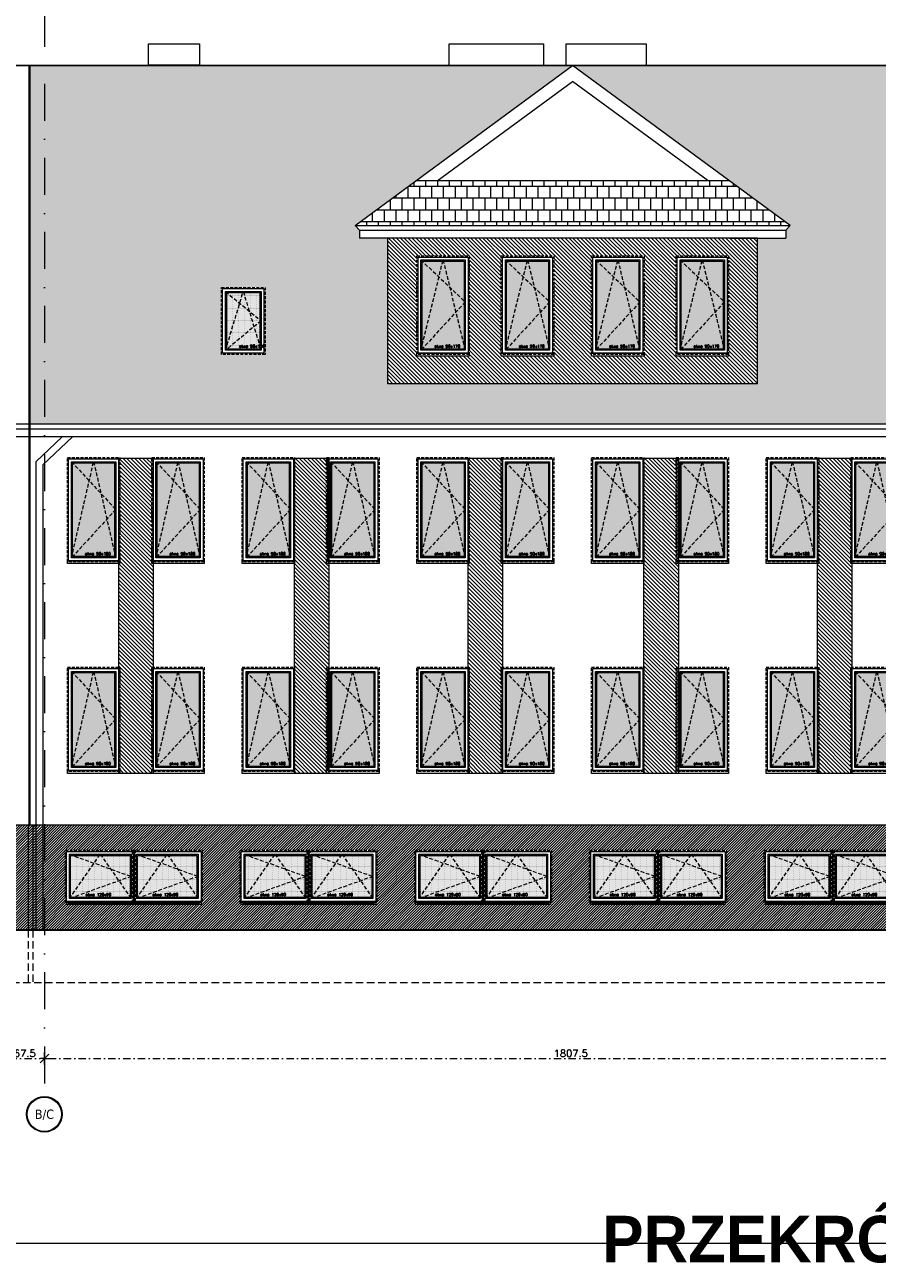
# Model space of a CAD drawing. Header units: millimetres. Extents: x 23192 to 177760, y -399809 to -79279.
# Tile 190 of 256: x 58971 to 60435, y -202936 to -200810. Entities that reach past the tile are written whole.
import ezdxf
from ezdxf.enums import TextEntityAlignment as Align

# ---------------------------------------------------------------- set-up
doc = ezdxf.new("R2010")
doc.units = ezdxf.units.MM
for name, pattern in [('CACHE', [9.525, 6.35, -3.175]), ('CARKOVANA', [7.5, 5, -2.5]), ('DASHDOT', [25.4, 12.7, -6.35, 0, -6.35]), ('HIDDEN', [9.525, 6.35, -3.175])]:
    doc.linetypes.add(name, pattern=pattern)
doc.layers.get('0').update_dxf_attribs({"lineweight": 0})
for name, color, linetype, lineweight in [('! opisy okien elewacja', 7, 'Continuous', 0), ('!! 0_ Istn-okna', 6, 'Continuous', 13), ('!! 0_ Istn-sciany', 3, 'Continuous', 30), ('!! 0_ Istn-widok', 1, 'Continuous', 15), ('!! 0_ Opis', 8, 'Continuous', 13), ('!! 0_ WIDOK ELEWACJA', 4, 'Continuous', 0), ('!! 0_Istn-cienka', 4, 'Continuous', 9), ('!! 0_Istn-drzwi', 1, 'Continuous', 13), ('!! 0_Osie', 1, 'DASHDOT', 13), ('!! 1_Hatch dach', 252, 'Continuous', 5), ('!! 2_NOWE OKNA WIDOk - remont', 140, 'Continuous', 5), ('!! 2_TYNK OBRYS', 252, 'Continuous', 13), ('0-osie-liniA', 14, 'DASHDOT', 5), ('0-osie-tx', 66, 'Continuous', 9)]:
    doc.layers.add(name, color=color, linetype=linetype, lineweight=lineweight)
doc.layers.add('!! 0_ramki', color=66, linetype='Continuous', lineweight=9, plot=False)
doc.layers.add('!! 1_ELEWACJA KOLOR', color=7, linetype='Continuous', lineweight=13, true_color=0x6888bb)
doc.layers.add('!! 2_ELEWACJA COKÓŁ', color=9, linetype='Continuous', lineweight=13, true_color=0x808080)
doc.styles.add('STYLE10', font='arialbd.ttf')
doc.styles.add('TAHOMA', font='tahoma.ttf')
doc.styles.add('TXT', font='simplex.shx')
doc.dimstyles.new('DIM50', dxfattribs={"dimscale": 5, "dimtxt": 2.5, "dimasz": 1.5, "dimexe": 0, "dimexo": 0, "dimgap": 0.5, "dimtad": 1, "dimdec": 4, "dimrnd": 0.5, "dimdsep": 46, "dimtxsty": 'TXT', "dimblk1": 'TICK1', "dimblk2": 'TICK1', "dimsah": 1, "dimcen": 0, "dimse1": 1, "dimse2": 1, "dimclrd": 1, "dimclre": 7, "dimclrt": 9, "dimadec": 0, "dimazin": 0, "dimtfac": 1, "dimtdec": 4, "dimtmove": 2, "dimatfit": 3, "dimldrblk": 'TICK1', "dimfxl": 1, "dimtolj": 1, "dimarcsym": 0})
pattern_1 = [(315, (4038.4983, 39195.6034), (3.367596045, 3.367596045), [])]

# ---------------------------------------------------------------- blocks, each defined once
blk = doc.blocks.new('okno 90x180')
at = {"layer": '!! 1_Hatch dach', "true_color": 0x575757}
h = blk.add_hatch(dxfattribs=at)
h.set_pattern_fill('DOTS', color=251)
h.set_pattern_definition([(0, (-9632.3096, -11392.1331), (0.79375, 1.5875), [0, -1.5875])])
h.paths.add_polyline_path([(9, -10), (81, -10), (81, -171), (9, -171)])
at = {"layer": '!! 0_ Istn-okna', "linetype": 'CARKOVANA', "lineweight": 5}
blk.add_lwpolyline([(0, -1), (90, -1), (90, -180), (0, -180)], close=True, dxfattribs=at)
at = {"layer": '!! 0_ Istn-okna'}
for points in [[(2, -3), (88, -3), (88, -178), (2, -178)], [(7, -8), (83, -8), (83, -173), (7, -173)], [(9, -10), (81, -10), (81, -171), (9, -171)], [(0, -178), (90, -178), (90, -183), (0, -183)]]:
    blk.add_lwpolyline(points, close=True, dxfattribs=at)
at = {"layer": '!! 1_Hatch dach', "color": 251, "linetype": 'CACHE', "true_color": 0x575757}
for points in [[(7, -173), (45, -8), (83, -173)], [(7, -8), (83, -90), (7, -173)]]:
    blk.add_lwpolyline(points, dxfattribs=at)
at = {"insert": (30.1, -163.6), "char_height": 5, "attachment_point": 1, "style": 'TXT'}
blk.add_mtext_dynamic_manual_height_columns('okno 90x180', width=52.63, gutter_width=75, heights=[0], dxfattribs=at)
blk = doc.blocks.new('okno 115x115')
at = {"layer": '!! 1_Hatch dach', "true_color": 0x575757}
h = blk.add_hatch(dxfattribs=at)
h.set_pattern_fill('DOTS', color=251, angle=360)
h.set_pattern_definition([(360, (-21873.4686, 1906.5186), (0.79375, 1.5875), [0, -1.5875])])
h.paths.add_polyline_path([(-12259.7, 13266.7), (-12157.7, 13266.7), (-12157.7, 13194.7), (-12259.7, 13194.7)])
h = blk.add_hatch(dxfattribs=at)
h.set_pattern_fill('ANSI31', color=251, scale=0.2, angle=360)
h.paths.add_polyline_path([(-12264.2, 13187.7), (-12153.2, 13187.7), (-12153.2, 13182.7), (-12264.2, 13182.7)])
at = {"layer": '!! 0_ Istn-okna', "linetype": 'CARKOVANA', "lineweight": 5}
blk.add_lwpolyline([(-12268.7, 13275.7), (-12148.7, 13275.7), (-12148.7, 13185.7), (-12268.7, 13185.7)], close=True, dxfattribs=at)
at = {"layer": '!! 0_ Istn-okna'}
for points in [[(-12266.7, 13273.7), (-12150.7, 13273.7), (-12150.7, 13187.7), (-12266.7, 13187.7)], [(-12261.7, 13268.7), (-12155.7, 13268.7), (-12155.7, 13192.7), (-12261.7, 13192.7)], [(-12259.7, 13266.7), (-12157.7, 13266.7), (-12157.7, 13194.7), (-12259.7, 13194.7)], [(-12266.7, 13187.7), (-12150.7, 13187.7), (-12150.7, 13182.7), (-12266.7, 13182.7)]]:
    blk.add_lwpolyline(points, close=True, dxfattribs=at)
at = {"layer": '!! 1_Hatch dach', "color": 251, "linetype": 'CACHE', "true_color": 0x575757}
for points in [[(-12261.7, 13192.7), (-12208.7, 13268.7), (-12155.7, 13192.7)], [(-12261.7, 13268.7), (-12155.7, 13230.7), (-12261.7, 13192.7)]]:
    blk.add_lwpolyline(points, dxfattribs=at)
at = {"insert": (-12234.1, 13202.1), "char_height": 5, "attachment_point": 1, "style": 'TXT'}
blk.add_mtext_dynamic_manual_height_columns('okno 120x90', width=52.63, gutter_width=75, heights=[0], dxfattribs=at)
blk = doc.blocks.new('OKNO POŁACIOWE')
at = {"layer": '!! 1_Hatch dach', "true_color": 0x575757}
h = blk.add_hatch(dxfattribs=at)
h.set_pattern_fill('DOTS', color=251)
h.set_pattern_definition([(0, (62967.6391, -229507.4222), (0.79375, 1.5875), [0, -1.5875])])
h.paths.add_polyline_path([(72608.9, -218174.3), (72665.9, -218174.3), (72665.9, -218271.3), (72608.9, -218271.3)])
at = {"layer": '!! 0_ Istn-okna', "linetype": 'CARKOVANA', "lineweight": 5}
blk.add_lwpolyline([(72599.9, -218165.3), (72674.9, -218165.3), (72674.9, -218280.3), (72599.9, -218280.3)], close=True, dxfattribs=at)
at = {"layer": '!! 0_ Istn-okna'}
for points in [[(72601.9, -218167.3), (72672.9, -218167.3), (72672.9, -218278.3), (72601.9, -218278.3)], [(72606.9, -218172.3), (72667.9, -218172.3), (72667.9, -218273.3), (72606.9, -218273.3)], [(72608.9, -218174.3), (72665.9, -218174.3), (72665.9, -218271.3), (72608.9, -218271.3)]]:
    blk.add_lwpolyline(points, close=True, dxfattribs=at)
at = {"layer": '!! 1_Hatch dach', "color": 251, "linetype": 'CACHE', "true_color": 0x575757}
for points in [[(72606.9, -218273.3), (72637.4, -218172.3), (72667.9, -218273.3)], [(72606.9, -218172.3), (72667.9, -218222.8), (72606.9, -218273.3)]]:
    blk.add_lwpolyline(points, dxfattribs=at)
at = {"insert": (72630, -218263.9), "char_height": 5, "attachment_point": 1, "style": 'TXT'}
blk.add_mtext_dynamic_manual_height_columns('okno 90x180', width=52.63, gutter_width=75, heights=[0], dxfattribs=at)
blk = doc.blocks.new('*U80')
h = blk.add_hatch(color=256)
edge = h.paths.add_edge_path()
edge.add_arc((0, 0), 30.6, 0, 360)
edge = h.paths.add_edge_path(flags=17)
edge.add_arc((0, 0), 29.4, 0, 360)
for radius in [30.6, 29.4]:
    blk.add_circle((0, 0), radius)
at = {"style": 'TAHOMA', "flags": 8}
blk.add_attdef('ANSICHTSNUMMER', text='', height=16, dxfattribs=at).set_placement((0, 0), align=Align.MIDDLE_CENTER)
blk = doc.blocks.new('TICK1')
at = {"color": 2}
blk.add_line((-1, -1), (1, 1), dxfattribs=at)
at = {"color": 0}
for p, q in [((0, 0), (-1, 0)), ((0, -1.4), (0, 1.4))]:
    blk.add_line(p, q, dxfattribs=at)
blk = doc.blocks.new('*D3680')
at = {"color": 1, "lineweight": -2, "transparency": 16777216}
blk.add_line((58944.6, -202584.2), (58997.1, -202584.2), dxfattribs=at)
at = {"layer": 'DEFPOINTS', "color": 0, "transparency": 16777216}
for p in [(59004.6, -202584.2), (59004.6, -202584.2), (58937.1, -202649.3)]:
    blk.add_point(p, dxfattribs=at)
at = {"color": 1, "lineweight": -2, "transparency": 16777216, "xscale": 7.5, "yscale": 7.5, "zscale": 7.5, "rotation": 180}
blk.add_blockref('TICK1', (58937.1, -202584.2), dxfattribs=at)
at = {"color": 1, "lineweight": -2, "transparency": 16777216, "xscale": 7.5, "yscale": 7.5, "zscale": 7.5}
blk.add_blockref('TICK1', (59004.6, -202584.2), dxfattribs=at)
at = {"color": 9, "transparency": 16777216, "insert": (58970.8, -202575.4), "char_height": 12.5, "attachment_point": 5, "style": 'TXT'}
blk.add_mtext('\\A1;67.5', dxfattribs=at)
blk = doc.blocks.new('*D3681')
at = {"color": 1, "lineweight": -2, "transparency": 16777216}
blk.add_line((59012.1, -202584.2), (60804.6, -202584.2), dxfattribs=at)
at = {"layer": 'DEFPOINTS', "color": 0, "transparency": 16777216}
for p in [(59004.6, -202584.2), (60812.1, -202584.2), (60812.1, -202584.2)]:
    blk.add_point(p, dxfattribs=at)
at = {"color": 1, "lineweight": -2, "transparency": 16777216, "xscale": 7.5, "yscale": 7.5, "zscale": 7.5, "rotation": 180}
blk.add_blockref('TICK1', (59004.6, -202584.2), dxfattribs=at)
at = {"color": 1, "lineweight": -2, "transparency": 16777216, "xscale": 7.5, "yscale": 7.5, "zscale": 7.5}
blk.add_blockref('TICK1', (60812.1, -202584.2), dxfattribs=at)
at = {"color": 9, "transparency": 16777216, "insert": (59908.3, -202575.4), "char_height": 12.5, "attachment_point": 5, "style": 'TXT'}
blk.add_mtext('\\A1;1807.5', dxfattribs=at)
blk = doc.blocks.new('OKNO o11')
at = {"layer": '!! 1_Hatch dach', "true_color": 0x575757}
h = blk.add_hatch(dxfattribs=at)
h.set_pattern_fill('DOTS', color=251)
h.set_pattern_definition([(0, (53456.7577, -212587.6827), (0.79375, 1.5875), [0, -1.5875])])
h.paths.add_polyline_path([(63098.1, -201215.5), (63170.1, -201215.5), (63170.1, -201366.5), (63098.1, -201366.5)])
at = {"layer": '!! 0_ Istn-okna', "linetype": 'CARKOVANA', "lineweight": 5}
blk.add_lwpolyline([(63089.1, -201206.5), (63179.1, -201206.5), (63179.1, -201375.5), (63089.1, -201375.5)], close=True, dxfattribs=at)
at = {"layer": '!! 0_ Istn-okna'}
for points in [[(63091.1, -201208.5), (63177.1, -201208.5), (63177.1, -201373.5), (63091.1, -201373.5)], [(63096.1, -201213.5), (63172.1, -201213.5), (63172.1, -201368.5), (63096.1, -201368.5)], [(63098.1, -201215.5), (63170.1, -201215.5), (63170.1, -201366.5), (63098.1, -201366.5)], [(63089.1, -201373.5), (63179.1, -201373.5), (63179.1, -201378.5), (63089.1, -201378.5)]]:
    blk.add_lwpolyline(points, close=True, dxfattribs=at)
at = {"layer": '!! 1_Hatch dach', "color": 251, "linetype": 'CACHE', "true_color": 0x575757}
for points in [[(63096.1, -201368.5), (63134.1, -201213.5), (63172.1, -201368.5)], [(63096.1, -201213.5), (63172.1, -201285.5), (63096.1, -201368.5)]]:
    blk.add_lwpolyline(points, dxfattribs=at)
at = {"insert": (63119.1, -201359.1), "char_height": 5, "attachment_point": 1, "style": 'TXT'}
blk.add_mtext_dynamic_manual_height_columns('okno 90x170', width=52.63, gutter_width=75, heights=[0], dxfattribs=at)
blk = doc.blocks.new('BLOK OSIE ABC PD')
at = {"layer": '0-osie-liniA', "ltscale": 5}
blk.add_lwpolyline([(59004.56735, -200656.87852), (59004.56735, -202649.32309)], dxfattribs=at)
at = {"layer": '0-osie-tx'}
ref = blk.add_blockref('*U80', (59004.56735, -202679.92309), dxfattribs=dict(at, rotation=180))
ref.add_attrib('ANSICHTSNUMMER', 'B/C', dxfattribs={"layer": '0', "height": 16, "style": 'TAHOMA', "flags": 8}).set_placement((59004.56735, -202679.92309), align=Align.MIDDLE_CENTER)
for base, p1, p2, picture, middle in [((59004.56735, -202584.18737), (58937.06735, -202649.32309), (59004.56735, -202584.18737), '*D3680', (58970.81735, -202575.43737)), ((60812.06735, -202584.18737), (59004.56735, -202584.18737), (60812.06735, -202584.18737), '*D3681', (59908.31735, -202575.43737))]:
    dim = blk.add_linear_dim(base=base, p1=p1, p2=p2, angle=180, dimstyle='DIM50')
    dim.commit()
    dim.dimension.update_dxf_attribs({"geometry": picture, "text_midpoint": middle})

msp = doc.modelspace()

# ---------------------------------------------------------------- hatches: boundary and pattern name
at = {"layer": '!! 1_ELEWACJA KOLOR', "true_color": 0x4f5358}
h = msp.add_hatch(dxfattribs=at)
h.set_pattern_fill('ANSI31', color=251, scale=1.5, angle=-90)
h.paths.add_polyline_path([(60229.06735, -201175.9674), (60180.56735, -201175.9674), (59594.06735, -201175.9674), (59594.06735, -201425.92266), (60229.06735, -201425.92266)])
h.paths.add_polyline_path([(59879.06735, -201375.54958), (59879.06735, -201378.54958), (59789.06735, -201378.54958), (59789.06735, -201373.54958), (59789.06735, -201206.54958), (59879.06735, -201206.54958)], flags=16)
h.paths.add_polyline_path([(59877.06735, -201373.54958), (59791.06735, -201373.54958), (59791.06735, -201208.54958), (59877.06735, -201208.54958)], flags=0)
h.paths.add_polyline_path([(59872.06735, -201368.54958), (59796.06735, -201368.54958), (59796.06735, -201213.54958), (59872.06735, -201213.54958)], flags=0)
h.paths.add_polyline_path([(59870.06735, -201283.65484), (59872.06735, -201285.54958), (59870.06735, -201287.73379), (59870.06735, -201366.54958), (59797.89867, -201366.54958), (59796.06735, -201368.54958), (59798.06735, -201360.39168), (59798.06735, -201215.44431), (59798.17846, -201215.54958), (59833.57703, -201215.54958), (59834.06735, -201213.54958), (59834.55767, -201215.54958), (59870.06735, -201215.54958)], flags=0)
h.paths.add_polyline_path([(59944.06735, -201206.54958), (60034.06735, -201206.54958), (60034.06735, -201375.54958), (60034.06735, -201378.54958), (59944.06735, -201378.54958), (59944.06735, -201373.54958)], flags=16)
h.paths.add_polyline_path([(59946.06735, -201208.54958), (60032.06735, -201208.54958), (60032.06735, -201373.54958), (59946.06735, -201373.54958)], flags=0)
h.paths.add_polyline_path([(59951.06735, -201213.54958), (60027.06735, -201213.54958), (60027.06735, -201368.54958), (59951.06735, -201368.54958)], flags=0)
h.paths.add_polyline_path([(59953.06735, -201215.44431), (59953.17846, -201215.54958), (59988.57703, -201215.54958), (59989.06735, -201213.54958), (59989.55767, -201215.54958), (60025.06735, -201215.54958), (60025.06735, -201283.65484), (60027.06735, -201285.54958), (60025.06735, -201287.73379), (60025.06735, -201366.54958), (59952.89867, -201366.54958), (59951.06735, -201368.54958), (59953.06735, -201360.39168)], flags=0)
h.paths.add_polyline_path([(59734.06735, -201375.54958), (59734.06735, -201378.54958), (59644.06735, -201378.54958), (59644.06735, -201373.54958), (59644.06735, -201206.54958), (59734.06735, -201206.54958)], flags=16)
h.paths.add_polyline_path([(59732.06735, -201373.54958), (59646.06735, -201373.54958), (59646.06735, -201208.54958), (59732.06735, -201208.54958)], flags=0)
h.paths.add_polyline_path([(59727.06735, -201368.54958), (59651.06735, -201368.54958), (59651.06735, -201213.54958), (59727.06735, -201213.54958)], flags=0)
h.paths.add_polyline_path([(59725.06735, -201283.65484), (59727.06735, -201285.54958), (59725.06735, -201287.73379), (59725.06735, -201366.54958), (59652.89867, -201366.54958), (59651.06735, -201368.54958), (59653.06735, -201360.39168), (59653.06735, -201215.44431), (59653.17846, -201215.54958), (59688.57703, -201215.54958), (59689.06735, -201213.54958), (59689.55767, -201215.54958), (59725.06735, -201215.54958)], flags=0)
h.paths.add_polyline_path([(60089.06735, -201206.54958), (60179.06735, -201206.54958), (60179.06735, -201375.54958), (60179.06735, -201378.54958), (60089.06735, -201378.54958), (60089.06735, -201373.54958)], flags=16)
h.paths.add_polyline_path([(60091.06735, -201208.54958), (60177.06735, -201208.54958), (60177.06735, -201373.54958), (60091.06735, -201373.54958)], flags=0)
h.paths.add_polyline_path([(60096.06735, -201213.54958), (60172.06735, -201213.54958), (60172.06735, -201368.54958), (60096.06735, -201368.54958)], flags=0)
h.paths.add_polyline_path([(60098.17846, -201215.54958), (60133.57703, -201215.54958), (60134.06735, -201213.54958), (60134.55767, -201215.54958), (60170.06735, -201215.54958), (60170.06735, -201283.65484), (60172.06735, -201285.54958), (60170.06735, -201287.73379), (60170.06735, -201366.54958), (60097.89867, -201366.54958), (60096.06735, -201368.54958), (60098.06735, -201360.39168), (60098.06735, -201215.44431)], flags=0)
h.paths.add_polyline_path([(59672.8951, -201365.38995), (59723.01415, -201365.38995), (59723.01415, -201357.88995), (59672.8951, -201357.88995)], flags=8)
h.paths.add_polyline_path([(59817.8951, -201365.38995), (59868.01415, -201365.38995), (59868.01415, -201357.88995), (59817.8951, -201357.88995)], flags=8)
h.paths.add_polyline_path([(59972.8951, -201365.38995), (60023.01415, -201365.38995), (60023.01415, -201357.88995), (59972.8951, -201357.88995)], flags=8)
h.paths.add_polyline_path([(60117.8951, -201365.38995), (60168.01415, -201365.38995), (60168.01415, -201357.88995), (60117.8951, -201357.88995)], flags=8)
h = msp.add_hatch(dxfattribs=at)
h.set_pattern_fill('ANSI31', color=251, scale=1.5, angle=-90)
h.set_pattern_definition(pattern_1)
h.paths.add_polyline_path([(59132.06735, -201553.74713), (59191.06735, -201553.74713), (59191.06735, -202094.74713), (59132.06735, -202094.74713)])
h = msp.add_hatch(dxfattribs=at)
h.set_pattern_fill('ANSI31', color=251, scale=1.5, angle=-90)
h.set_pattern_definition(pattern_1)
h.paths.add_polyline_path([(59434.06735, -201553.74713), (59493.06735, -201553.74713), (59493.06735, -202094.74713), (59434.06735, -202094.74713)])
h = msp.add_hatch(dxfattribs=at)
h.set_pattern_fill('ANSI31', color=251, scale=1.5, angle=-90)
h.set_pattern_definition(pattern_1)
h.paths.add_polyline_path([(59732.06735, -201553.74713), (59791.06735, -201553.74713), (59791.06735, -202094.74713), (59732.06735, -202094.74713)])
h = msp.add_hatch(dxfattribs=at)
h.set_pattern_fill('ANSI31', color=251, scale=1.5, angle=-90)
h.set_pattern_definition(pattern_1)
h.paths.add_polyline_path([(60034.06735, -201553.74713), (60093.06735, -201553.74713), (60093.06735, -202094.74713), (60034.06735, -202094.74713)])
h = msp.add_hatch(dxfattribs=at)
h.set_pattern_fill('ANSI31', color=251, scale=1.5, angle=-90)
h.set_pattern_definition(pattern_1)
h.paths.add_polyline_path([(60332.06735, -201553.74713), (60391.06735, -201553.74713), (60391.06735, -202094.74713), (60332.06735, -202094.74713)])
at = {"layer": '!! 1_Hatch dach'}
h = msp.add_hatch(dxfattribs=at)
h.set_pattern_fill('_USER', color=8, scale=30, angle=90, pattern_type=0)
h.set_pattern_definition([(90, (0, 0), (-30, 2e-15), [])])
h.paths.add_polyline_path([(58977.56735, -200879.74713), (57620.56735, -200879.74713), (57620.56735, -201495.5652), (58977.56735, -201495.5652)])
h.paths.add_polyline_path([(58509.14954, -201375.54958), (58434.14954, -201375.54958), (58434.14954, -201260.54958), (58509.14954, -201260.54958)], flags=16)
h.paths.add_polyline_path([(58507.14954, -201373.54958), (58436.14954, -201373.54958), (58436.14954, -201262.54958), (58507.14954, -201262.54958)], flags=0)
h.paths.add_polyline_path([(58502.14954, -201368.54958), (58441.14954, -201368.54958), (58441.14954, -201267.54958), (58502.14954, -201267.54958)], flags=0)
h.paths.add_polyline_path([(58501.54558, -201366.54958), (58443.56538, -201366.54958), (58441.14954, -201368.54958), (58443.14954, -201361.92662), (58443.14954, -201269.20531), (58443.56538, -201269.54958), (58471.04558, -201269.54958), (58471.64954, -201267.54958), (58472.2535, -201269.54958), (58500.14954, -201269.54958), (58500.14954, -201316.39384), (58502.14954, -201318.04958), (58500.14954, -201319.70531), (58500.14954, -201361.92662)], flags=0)
h.paths.add_polyline_path([(58249.25676, -201375.54958), (58174.25676, -201375.54958), (58174.25676, -201260.54958), (58249.25676, -201260.54958)], flags=16)
h.paths.add_polyline_path([(58247.25676, -201373.54958), (58176.25676, -201373.54958), (58176.25676, -201262.54958), (58247.25676, -201262.54958)], flags=0)
h.paths.add_polyline_path([(58242.25676, -201368.54958), (58181.25676, -201368.54958), (58181.25676, -201267.54958), (58242.25676, -201267.54958)], flags=0)
h.paths.add_polyline_path([(58241.6528, -201366.54958), (58183.6726, -201366.54958), (58181.25676, -201368.54958), (58183.25676, -201361.92662), (58183.25676, -201269.20531), (58183.6726, -201269.54958), (58211.1528, -201269.54958), (58211.75676, -201267.54958), (58212.36072, -201269.54958), (58240.25676, -201269.54958), (58240.25676, -201316.39384), (58242.25676, -201318.04958), (58240.25676, -201319.70531), (58240.25676, -201361.92662)], flags=0)
h.paths.add_polyline_path([(57981.60457, -201375.54958), (57906.60457, -201375.54958), (57906.60457, -201260.54958), (57981.60457, -201260.54958)], flags=16)
h.paths.add_polyline_path([(57979.60457, -201373.54958), (57908.60457, -201373.54958), (57908.60457, -201262.54958), (57979.60457, -201262.54958)], flags=0)
h.paths.add_polyline_path([(57974.60457, -201368.54958), (57913.60457, -201368.54958), (57913.60457, -201267.54958), (57974.60457, -201267.54958)], flags=0)
h.paths.add_polyline_path([(57974.00061, -201366.54958), (57916.02041, -201366.54958), (57913.60457, -201368.54958), (57915.60457, -201361.92662), (57915.60457, -201269.20531), (57916.02041, -201269.54958), (57943.50061, -201269.54958), (57944.10457, -201267.54958), (57944.70853, -201269.54958), (57972.60457, -201269.54958), (57972.60457, -201316.39384), (57974.60457, -201318.04958), (57972.60457, -201319.70531), (57972.60457, -201361.92662)], flags=0)
h.paths.add_polyline_path([(57935.43233, -201365.38995), (57985.55137, -201365.38995), (57985.55137, -201357.88995), (57935.43233, -201357.88995)], flags=24)
h.paths.add_polyline_path([(58203.08452, -201365.38995), (58253.20356, -201365.38995), (58253.20356, -201357.88995), (58203.08452, -201357.88995)], flags=24)
h.paths.add_polyline_path([(58462.97729, -201365.38995), (58513.09634, -201365.38995), (58513.09634, -201357.88995), (58462.97729, -201357.88995)], flags=24)
h = msp.add_hatch(dxfattribs=at)
h.set_pattern_fill('AR-B88', color=8, scale=0.1)
h.paths.add_polyline_path([(62911.56735, -200879.74713), (59911.56735, -200879.74713), (60284.83426, -201154.19671), (60277.56735, -201162.45455), (60277.56735, -201175.9674), (60265.67605, -201175.9674), (60229.06735, -201175.9674), (60229.06735, -201425.92266), (59594.06735, -201425.92266), (59594.06735, -201175.9674), (59545.56735, -201175.9674), (59545.56735, -201162.45455), (59538.30044, -201154.19671), (59911.56735, -200879.74713), (58979.56735, -200879.74713), (58979.56735, -201495.5652), (60948.79664, -201495.5652), (61412.81735, -201087.22697), (61876.83806, -201495.5652), (63933.56735, -201495.5652), (63933.56735, -200879.74713), (62911.56735, -200879.74713), (63284.83426, -201154.19671), (63277.56735, -201162.45455), (63277.56735, -201175.9674), (63265.67605, -201175.9674), (63229.06735, -201175.9674), (63229.06735, -201425.92266), (62594.06735, -201425.92266), (62594.06735, -201175.9674), (62545.56735, -201175.9674), (62545.56735, -201162.45455), (62538.30044, -201154.19671)])
h.paths.add_polyline_path([(60534.56735, -201260.54958), (60534.56735, -201375.54958), (60459.56735, -201375.54958), (60459.56735, -201260.54958)], flags=16)
h.paths.add_polyline_path([(60527.56735, -201267.54958), (60527.56735, -201368.54958), (60466.56735, -201368.54958), (60466.56735, -201267.54958)], flags=0)
h.paths.add_polyline_path([(60525.56735, -201269.54958), (60525.56735, -201316.39384), (60527.56735, -201318.04958), (60525.56735, -201319.70531), (60525.56735, -201361.92662), (60526.96339, -201366.54958), (60468.98319, -201366.54958), (60466.56735, -201368.54958), (60468.56735, -201361.92662), (60468.56735, -201269.20531), (60468.98319, -201269.54958), (60496.46339, -201269.54958), (60497.06735, -201267.54958), (60497.67131, -201269.54958)], flags=0)
h.paths.add_polyline_path([(63533.56735, -201260.54958), (63608.56735, -201260.54958), (63608.56735, -201375.54958), (63533.56735, -201375.54958)], flags=16)
h.paths.add_polyline_path([(63540.56735, -201267.54958), (63601.56735, -201267.54958), (63601.56735, -201368.54958), (63540.56735, -201368.54958)], flags=0)
h.paths.add_polyline_path([(63542.56735, -201269.20531), (63542.98319, -201269.54958), (63570.46339, -201269.54958), (63571.06735, -201267.54958), (63571.67131, -201269.54958), (63599.56735, -201269.54958), (63599.56735, -201316.39384), (63601.56735, -201318.04958), (63599.56735, -201319.70531), (63599.56735, -201361.92662), (63600.96339, -201366.54958), (63542.98319, -201366.54958), (63540.56735, -201368.54958), (63542.56735, -201361.92662)], flags=0)
h.paths.add_polyline_path([(59383.56735, -201260.54958), (59383.56735, -201375.54958), (59308.56735, -201375.54958), (59308.56735, -201260.54958)], flags=16)
h.paths.add_polyline_path([(59376.56735, -201267.54958), (59376.56735, -201368.54958), (59315.56735, -201368.54958), (59315.56735, -201267.54958)], flags=0)
h.paths.add_polyline_path([(59374.56735, -201269.54958), (59374.56735, -201316.39384), (59376.56735, -201318.04958), (59374.56735, -201319.70531), (59374.56735, -201361.92662), (59375.96339, -201366.54958), (59317.98319, -201366.54958), (59315.56735, -201368.54958), (59317.56735, -201361.92662), (59317.56735, -201269.20531), (59317.98319, -201269.54958), (59345.46339, -201269.54958), (59346.06735, -201267.54958), (59346.67131, -201269.54958)], flags=0)
h.paths.add_polyline_path([(59337.3951, -201365.38995), (59387.51415, -201365.38995), (59387.51415, -201357.88995), (59337.3951, -201357.88995)], flags=24)
h.paths.add_polyline_path([(60488.3951, -201365.38995), (60538.51415, -201365.38995), (60538.51415, -201357.88995), (60488.3951, -201357.88995)], flags=24)
h.paths.add_polyline_path([(63562.3951, -201365.38995), (63612.51415, -201365.38995), (63612.51415, -201357.88995), (63562.3951, -201357.88995)], flags=24)
h = msp.add_hatch(dxfattribs=at)
h.set_pattern_fill('AR-B88', color=8, scale=0.1)
h.paths.add_polyline_path([(60181.06822, -201077.90131), (59642.06648, -201077.90131), (59538.30044, -201154.19671), (60284.83426, -201154.19671)])
at = {"layer": '!! 2_ELEWACJA COKÓŁ', "true_color": 0x2b2b2c}
h = msp.add_hatch(dxfattribs=at)
h.set_pattern_fill('ANSI31', color=250)
h.paths.add_polyline_path([(57710.56735, -202183.74713), (59001.56735, -202183.74713), (59001.56735, -202363.74713), (57710.56735, -202363.74713)])
h.paths.add_polyline_path([(58480.06735, -202226.74713), (58600.06735, -202226.74713), (58600.06735, -202316.74713), (58480.06735, -202316.74713)], flags=16)
h.paths.add_polyline_path([(58487.06735, -202233.74713), (58593.06735, -202233.74713), (58593.06735, -202309.74713), (58487.06735, -202309.74713)], flags=0)
h.paths.add_polyline_path([(58482.06735, -202228.74713), (58598.06735, -202228.74713), (58598.06735, -202314.74713), (58482.06735, -202314.74713)], flags=0)
h.paths.add_polyline_path([(58489.06735, -202235.74713), (58591.06735, -202235.74713), (58591.06735, -202307.74713), (58489.06735, -202307.74713)], flags=0)
h.paths.add_polyline_path([(58513.3951, -202306.5875), (58563.51415, -202306.5875), (58563.51415, -202299.0875), (58513.3951, -202299.0875)], flags=0)
edge = h.paths.add_edge_path(flags=0)
edge.add_line((58487.06735, -202309.74713), (58540.06735, -202233.74713))
edge.add_line((58540.06735, -202233.74713), (58593.06735, -202309.74713))
edge = h.paths.add_edge_path(flags=0)
edge.add_line((58487.06735, -202233.74713), (58593.06735, -202271.74713))
edge.add_line((58593.06735, -202271.74713), (58487.06735, -202309.74713))
h.paths.add_polyline_path([(58482.06735, -202314.74713), (58598.06735, -202314.74713), (58598.06735, -202319.74713), (58482.06735, -202319.74713)], flags=16)
h.paths.add_polyline_path([(58365.06735, -202226.74713), (58485.06735, -202226.74713), (58485.06735, -202316.74713), (58365.06735, -202316.74713)], flags=16)
h.paths.add_polyline_path([(58372.06735, -202233.74713), (58478.06735, -202233.74713), (58478.06735, -202309.74713), (58372.06735, -202309.74713)], flags=0)
h.paths.add_polyline_path([(58367.06735, -202228.74713), (58483.06735, -202228.74713), (58483.06735, -202314.74713), (58367.06735, -202314.74713)], flags=0)
h.paths.add_polyline_path([(58374.06735, -202235.74713), (58476.06735, -202235.74713), (58476.06735, -202307.74713), (58374.06735, -202307.74713)], flags=0)
h.paths.add_polyline_path([(58398.3951, -202306.5875), (58448.51415, -202306.5875), (58448.51415, -202299.0875), (58398.3951, -202299.0875)], flags=0)
edge = h.paths.add_edge_path(flags=0)
edge.add_line((58372.06735, -202309.74713), (58425.06735, -202233.74713))
edge.add_line((58425.06735, -202233.74713), (58478.06735, -202309.74713))
edge = h.paths.add_edge_path(flags=0)
edge.add_line((58372.06735, -202233.74713), (58478.06735, -202271.74713))
edge.add_line((58478.06735, -202271.74713), (58372.06735, -202309.74713))
h.paths.add_polyline_path([(58367.06735, -202314.74713), (58483.06735, -202314.74713), (58483.06735, -202319.74713), (58367.06735, -202319.74713)], flags=16)
h.paths.add_polyline_path([(58180.06735, -202226.74713), (58300.06735, -202226.74713), (58300.06735, -202316.74713), (58180.06735, -202316.74713)], flags=16)
h.paths.add_polyline_path([(58187.06735, -202233.74713), (58293.06735, -202233.74713), (58293.06735, -202309.74713), (58187.06735, -202309.74713)], flags=0)
h.paths.add_polyline_path([(58182.06735, -202228.74713), (58298.06735, -202228.74713), (58298.06735, -202314.74713), (58182.06735, -202314.74713)], flags=0)
h.paths.add_polyline_path([(58189.06735, -202235.74713), (58291.06735, -202235.74713), (58291.06735, -202307.74713), (58189.06735, -202307.74713)], flags=0)
h.paths.add_polyline_path([(58213.3951, -202306.5875), (58263.51415, -202306.5875), (58263.51415, -202299.0875), (58213.3951, -202299.0875)], flags=0)
edge = h.paths.add_edge_path(flags=0)
edge.add_line((58187.06735, -202309.74713), (58240.06735, -202233.74713))
edge.add_line((58240.06735, -202233.74713), (58293.06735, -202309.74713))
edge = h.paths.add_edge_path(flags=0)
edge.add_line((58187.06735, -202233.74713), (58293.06735, -202271.74713))
edge.add_line((58293.06735, -202271.74713), (58187.06735, -202309.74713))
h.paths.add_polyline_path([(58182.06735, -202314.74713), (58298.06735, -202314.74713), (58298.06735, -202319.74713), (58182.06735, -202319.74713)], flags=16)
h.paths.add_polyline_path([(58065.06735, -202226.74713), (58185.06735, -202226.74713), (58185.06735, -202316.74713), (58065.06735, -202316.74713)], flags=16)
h.paths.add_polyline_path([(58072.06735, -202233.74713), (58178.06735, -202233.74713), (58178.06735, -202309.74713), (58072.06735, -202309.74713)], flags=0)
h.paths.add_polyline_path([(58067.06735, -202228.74713), (58183.06735, -202228.74713), (58183.06735, -202314.74713), (58067.06735, -202314.74713)], flags=0)
h.paths.add_polyline_path([(58074.06735, -202235.74713), (58176.06735, -202235.74713), (58176.06735, -202307.74713), (58074.06735, -202307.74713)], flags=0)
h.paths.add_polyline_path([(58098.3951, -202306.5875), (58148.51415, -202306.5875), (58148.51415, -202299.0875), (58098.3951, -202299.0875)], flags=0)
edge = h.paths.add_edge_path(flags=0)
edge.add_line((58072.06735, -202309.74713), (58125.06735, -202233.74713))
edge.add_line((58125.06735, -202233.74713), (58178.06735, -202309.74713))
edge = h.paths.add_edge_path(flags=0)
edge.add_line((58072.06735, -202233.74713), (58178.06735, -202271.74713))
edge.add_line((58178.06735, -202271.74713), (58072.06735, -202309.74713))
h.paths.add_polyline_path([(58067.06735, -202314.74713), (58183.06735, -202314.74713), (58183.06735, -202319.74713), (58067.06735, -202319.74713)], flags=16)
h.paths.add_polyline_path([(57880.06735, -202226.74713), (58000.06735, -202226.74713), (58000.06735, -202316.74713), (57880.06735, -202316.74713)], flags=16)
h.paths.add_polyline_path([(57887.06735, -202233.74713), (57993.06735, -202233.74713), (57993.06735, -202309.74713), (57887.06735, -202309.74713)], flags=0)
h.paths.add_polyline_path([(57882.06735, -202228.74713), (57998.06735, -202228.74713), (57998.06735, -202314.74713), (57882.06735, -202314.74713)], flags=0)
h.paths.add_polyline_path([(57889.06735, -202235.74713), (57991.06735, -202235.74713), (57991.06735, -202307.74713), (57889.06735, -202307.74713)], flags=0)
h.paths.add_polyline_path([(57913.3951, -202306.5875), (57963.51415, -202306.5875), (57963.51415, -202299.0875), (57913.3951, -202299.0875)], flags=0)
edge = h.paths.add_edge_path(flags=0)
edge.add_line((57887.06735, -202309.74713), (57940.06735, -202233.74713))
edge.add_line((57940.06735, -202233.74713), (57993.06735, -202309.74713))
edge = h.paths.add_edge_path(flags=0)
edge.add_line((57887.06735, -202233.74713), (57993.06735, -202271.74713))
edge.add_line((57993.06735, -202271.74713), (57887.06735, -202309.74713))
h.paths.add_polyline_path([(57882.06735, -202314.74713), (57998.06735, -202314.74713), (57998.06735, -202319.74713), (57882.06735, -202319.74713)], flags=16)
h.paths.add_polyline_path([(57765.06735, -202226.74713), (57885.06735, -202226.74713), (57885.06735, -202316.74713), (57765.06735, -202316.74713)], flags=16)
h.paths.add_polyline_path([(57772.06735, -202233.74713), (57878.06735, -202233.74713), (57878.06735, -202309.74713), (57772.06735, -202309.74713)], flags=0)
h.paths.add_polyline_path([(57767.06735, -202228.74713), (57883.06735, -202228.74713), (57883.06735, -202314.74713), (57767.06735, -202314.74713)], flags=0)
h.paths.add_polyline_path([(57774.06735, -202235.74713), (57876.06735, -202235.74713), (57876.06735, -202307.74713), (57774.06735, -202307.74713)], flags=0)
h.paths.add_polyline_path([(57798.3951, -202306.5875), (57848.51415, -202306.5875), (57848.51415, -202299.0875), (57798.3951, -202299.0875)], flags=0)
edge = h.paths.add_edge_path(flags=0)
edge.add_line((57772.06735, -202309.74713), (57825.06735, -202233.74713))
edge.add_line((57825.06735, -202233.74713), (57878.06735, -202309.74713))
edge = h.paths.add_edge_path(flags=0)
edge.add_line((57772.06735, -202233.74713), (57878.06735, -202271.74713))
edge.add_line((57878.06735, -202271.74713), (57772.06735, -202309.74713))
h.paths.add_polyline_path([(57767.06735, -202314.74713), (57883.06735, -202314.74713), (57883.06735, -202319.74713), (57767.06735, -202319.74713)], flags=16)
h = msp.add_hatch(dxfattribs=at)
h.set_pattern_fill('ANSI31', color=250)
h.paths.add_polyline_path([(60780.56735, -202183.74713), (59001.56735, -202183.74713), (59001.56735, -202363.74713), (60780.56735, -202363.74713), (60780.56735, -202358.74713), (60769.56735, -202358.74713), (60769.56735, -202318.74713), (60543.07394, -202318.74713), (60543.07394, -202226.74713), (60658.07394, -202226.74713), (60769.56735, -202226.74713), (60769.56735, -202218.74713), (60755.4202, -202218.74713), (60755.4202, -202214.8319), (60780.56735, -202214.8319)])
h.paths.add_polyline_path([(59758.07394, -202226.74713), (59875.07394, -202226.74713), (59875.07394, -202318.74713), (59643.07394, -202318.74713), (59643.07394, -202226.74713)], flags=16)
h.paths.add_polyline_path([(59756.07394, -202228.74713), (59756.07394, -202314.74713), (59645.07394, -202314.74713), (59645.07394, -202228.74713)], flags=0)
h.paths.add_polyline_path([(59751.07394, -202233.74713), (59751.07394, -202309.74713), (59650.07394, -202309.74713), (59650.07394, -202233.74713)], flags=0)
h.paths.add_polyline_path([(59700.57394, -202233.74713), (59701.90289, -202235.74713), (59749.07394, -202235.74713), (59749.07394, -202270.99465), (59751.07394, -202271.74713), (59749.07394, -202272.4996), (59749.07394, -202306.73722), (59749.745, -202307.74713), (59655.38973, -202307.74713), (59650.07394, -202309.74713), (59652.07394, -202306.73722), (59652.07394, -202234.4996), (59655.38973, -202235.74713), (59699.245, -202235.74713)], flags=0)
h.paths.add_polyline_path([(59760.07394, -202228.74713), (59871.07394, -202228.74713), (59871.07394, -202314.74713), (59760.07394, -202314.74713)], flags=0)
h.paths.add_polyline_path([(59765.07394, -202233.74713), (59866.07394, -202233.74713), (59866.07394, -202309.74713), (59765.07394, -202309.74713)], flags=0)
h.paths.add_polyline_path([(59770.38973, -202235.74713), (59814.245, -202235.74713), (59815.57394, -202233.74713), (59816.90289, -202235.74713), (59864.07394, -202235.74713), (59864.07394, -202270.99465), (59866.07394, -202271.74713), (59864.07394, -202272.4996), (59864.07394, -202306.73722), (59864.745, -202307.74713), (59770.38973, -202307.74713), (59765.07394, -202309.74713), (59767.07394, -202306.73722), (59767.07394, -202234.4996)], flags=0)
h.paths.add_polyline_path([(59575.07394, -202318.74713), (59343.07394, -202318.74713), (59343.07394, -202226.74713), (59458.07394, -202226.74713), (59575.07394, -202226.74713)], flags=16)
h.paths.add_polyline_path([(59571.07394, -202228.74713), (59571.07394, -202314.74713), (59460.07394, -202314.74713), (59460.07394, -202228.74713)], flags=0)
h.paths.add_polyline_path([(59566.07394, -202233.74713), (59566.07394, -202309.74713), (59465.07394, -202309.74713), (59465.07394, -202233.74713)], flags=0)
h.paths.add_polyline_path([(59564.07394, -202235.74713), (59564.07394, -202270.99465), (59566.07394, -202271.74713), (59564.07394, -202272.4996), (59564.07394, -202306.73722), (59564.745, -202307.74713), (59470.38973, -202307.74713), (59465.07394, -202309.74713), (59467.07394, -202306.73722), (59467.07394, -202234.4996), (59470.38973, -202235.74713), (59514.245, -202235.74713), (59515.57394, -202233.74713), (59516.90289, -202235.74713)], flags=0)
h.paths.add_polyline_path([(59456.07394, -202228.74713), (59456.07394, -202314.74713), (59345.07394, -202314.74713), (59345.07394, -202228.74713)], flags=0)
h.paths.add_polyline_path([(59451.07394, -202233.74713), (59451.07394, -202309.74713), (59350.07394, -202309.74713), (59350.07394, -202233.74713)], flags=0)
h.paths.add_polyline_path([(59943.07394, -202226.74713), (60058.07394, -202226.74713), (60175.07394, -202226.74713), (60175.07394, -202318.74713), (59943.07394, -202318.74713)], flags=16)
h.paths.add_polyline_path([(59449.07394, -202235.74713), (59449.07394, -202270.99465), (59451.07394, -202271.74713), (59449.07394, -202272.4996), (59449.07394, -202306.73722), (59449.745, -202307.74713), (59355.38973, -202307.74713), (59350.07394, -202309.74713), (59352.07394, -202306.73722), (59352.07394, -202234.4996), (59355.38973, -202235.74713), (59399.245, -202235.74713), (59400.57394, -202233.74713), (59401.90289, -202235.74713)], flags=0)
h.paths.add_polyline_path([(59945.07394, -202228.74713), (60056.07394, -202228.74713), (60056.07394, -202314.74713), (59945.07394, -202314.74713)], flags=0)
h.paths.add_polyline_path([(59950.07394, -202233.74713), (60051.07394, -202233.74713), (60051.07394, -202309.74713), (59950.07394, -202309.74713)], flags=0)
h.paths.add_polyline_path([(59952.07394, -202234.4996), (59955.38973, -202235.74713), (59999.245, -202235.74713), (60000.57394, -202233.74713), (60001.90289, -202235.74713), (60049.07394, -202235.74713), (60049.07394, -202270.99465), (60051.07394, -202271.74713), (60049.07394, -202272.4996), (60049.07394, -202306.73722), (60049.745, -202307.74713), (59955.38973, -202307.74713), (59950.07394, -202309.74713), (59952.07394, -202306.73722)], flags=0)
h.paths.add_polyline_path([(60060.07394, -202228.74713), (60171.07394, -202228.74713), (60171.07394, -202314.74713), (60060.07394, -202314.74713)], flags=0)
h.paths.add_polyline_path([(60065.07394, -202233.74713), (60166.07394, -202233.74713), (60166.07394, -202309.74713), (60065.07394, -202309.74713)], flags=0)
h.paths.add_polyline_path([(60067.07394, -202234.4996), (60070.38973, -202235.74713), (60114.245, -202235.74713), (60115.57394, -202233.74713), (60116.90289, -202235.74713), (60164.07394, -202235.74713), (60164.07394, -202270.99465), (60166.07394, -202271.74713), (60164.07394, -202272.4996), (60164.07394, -202306.73722), (60164.745, -202307.74713), (60070.38973, -202307.74713), (60065.07394, -202309.74713), (60067.07394, -202306.73722)], flags=0)
h.paths.add_polyline_path([(59275.07394, -202318.74713), (59043.07394, -202318.74713), (59043.07394, -202226.74713), (59158.07394, -202226.74713), (59275.07394, -202226.74713)], flags=16)
h.paths.add_polyline_path([(59271.07394, -202228.74713), (59271.07394, -202314.74713), (59160.07394, -202314.74713), (59160.07394, -202228.74713)], flags=0)
h.paths.add_polyline_path([(59266.07394, -202233.74713), (59266.07394, -202309.74713), (59165.07394, -202309.74713), (59165.07394, -202233.74713)], flags=0)
h.paths.add_polyline_path([(59264.07394, -202235.74713), (59264.07394, -202270.99465), (59266.07394, -202271.74713), (59264.07394, -202272.4996), (59264.07394, -202306.73722), (59264.745, -202307.74713), (59170.38973, -202307.74713), (59165.07394, -202309.74713), (59167.07394, -202306.73722), (59167.07394, -202234.4996), (59170.38973, -202235.74713), (59214.245, -202235.74713), (59215.57394, -202233.74713), (59216.90289, -202235.74713)], flags=0)
h.paths.add_polyline_path([(59156.07394, -202228.74713), (59156.07394, -202314.74713), (59045.07394, -202314.74713), (59045.07394, -202228.74713)], flags=0)
h.paths.add_polyline_path([(59151.07394, -202233.74713), (59151.07394, -202309.74713), (59050.07394, -202309.74713), (59050.07394, -202233.74713)], flags=0)
h.paths.add_polyline_path([(60243.07394, -202226.74713), (60358.07394, -202226.74713), (60475.07394, -202226.74713), (60475.07394, -202318.74713), (60243.07394, -202318.74713)], flags=16)
h.paths.add_polyline_path([(59149.07394, -202235.74713), (59149.07394, -202270.99465), (59151.07394, -202271.74713), (59149.07394, -202272.4996), (59149.07394, -202306.73722), (59149.745, -202307.74713), (59055.38973, -202307.74713), (59050.07394, -202309.74713), (59052.07394, -202306.73722), (59052.07394, -202234.4996), (59055.38973, -202235.74713), (59099.245, -202235.74713), (59100.57394, -202233.74713), (59101.90289, -202235.74713)], flags=0)
h.paths.add_polyline_path([(60245.07394, -202228.74713), (60356.07394, -202228.74713), (60356.07394, -202314.74713), (60245.07394, -202314.74713)], flags=0)
h.paths.add_polyline_path([(60250.07394, -202233.74713), (60351.07394, -202233.74713), (60351.07394, -202309.74713), (60250.07394, -202309.74713)], flags=0)
h.paths.add_polyline_path([(60252.07394, -202234.4996), (60255.38973, -202235.74713), (60299.245, -202235.74713), (60300.57394, -202233.74713), (60301.90289, -202235.74713), (60349.07394, -202235.74713), (60349.07394, -202270.99465), (60351.07394, -202271.74713), (60349.07394, -202272.4996), (60349.07394, -202306.73722), (60349.745, -202307.74713), (60255.38973, -202307.74713), (60250.07394, -202309.74713), (60252.07394, -202306.73722)], flags=0)
h.paths.add_polyline_path([(60360.07394, -202228.74713), (60471.07394, -202228.74713), (60471.07394, -202314.74713), (60360.07394, -202314.74713)], flags=0)
h.paths.add_polyline_path([(60365.07394, -202233.74713), (60466.07394, -202233.74713), (60466.07394, -202309.74713), (60365.07394, -202309.74713)], flags=0)
h.paths.add_polyline_path([(60367.07394, -202234.4996), (60370.38973, -202235.74713), (60414.245, -202235.74713), (60415.57394, -202233.74713), (60416.90289, -202235.74713), (60464.07394, -202235.74713), (60464.07394, -202270.99465), (60466.07394, -202271.74713), (60464.07394, -202272.4996), (60464.07394, -202306.73722), (60464.745, -202307.74713), (60370.38973, -202307.74713), (60365.07394, -202309.74713), (60367.07394, -202306.73722)], flags=0)
h.paths.add_polyline_path([(60388.9017, -202306.5875), (60438.06836, -202306.5875), (60438.06836, -202299.0875), (60388.9017, -202299.0875)], flags=8)
h.paths.add_polyline_path([(60273.9017, -202306.5875), (60323.06836, -202306.5875), (60323.06836, -202299.0875), (60273.9017, -202299.0875)], flags=8)
h.paths.add_polyline_path([(60088.9017, -202306.5875), (60138.06836, -202306.5875), (60138.06836, -202299.0875), (60088.9017, -202299.0875)], flags=8)
h.paths.add_polyline_path([(59973.9017, -202306.5875), (60023.06836, -202306.5875), (60023.06836, -202299.0875), (59973.9017, -202299.0875)], flags=8)
h.paths.add_polyline_path([(59788.9017, -202306.5875), (59838.06836, -202306.5875), (59838.06836, -202299.0875), (59788.9017, -202299.0875)], flags=8)
h.paths.add_polyline_path([(59673.9017, -202306.5875), (59723.06836, -202306.5875), (59723.06836, -202299.0875), (59673.9017, -202299.0875)], flags=8)
h.paths.add_polyline_path([(59488.9017, -202306.5875), (59538.06836, -202306.5875), (59538.06836, -202299.0875), (59488.9017, -202299.0875)], flags=8)
h.paths.add_polyline_path([(59373.9017, -202306.5875), (59423.06836, -202306.5875), (59423.06836, -202299.0875), (59373.9017, -202299.0875)], flags=8)
h.paths.add_polyline_path([(59188.9017, -202306.5875), (59238.06836, -202306.5875), (59238.06836, -202299.0875), (59188.9017, -202299.0875)], flags=8)
h.paths.add_polyline_path([(59073.9017, -202306.5875), (59123.06836, -202306.5875), (59123.06836, -202299.0875), (59073.9017, -202299.0875)], flags=8)

# ---------------------------------------------------------------- linework, layer by layer
at = {"layer": '!! 0_ Istn-sciany'}
msp.add_lwpolyline([(60780.56735, -202363.74713), (57705.56735, -202363.74713)], dxfattribs=at)
at = {"layer": '!! 0_ Istn-widok'}
for points in [[(59183.56735, -200842.24713), (59270.56735, -200842.24713), (59270.56735, -200879.24713), (59183.56735, -200879.24713)], [(59699.56735, -200842.74713), (59861.56735, -200842.74713), (59861.56735, -200879.74713), (59699.56735, -200879.74713)], [(59900.56735, -200842.74713), (60037.56735, -200842.74713), (60037.56735, -200879.74713), (59900.56735, -200879.74713)]]:
    msp.add_lwpolyline(points, close=True, dxfattribs=at)
at = {"layer": '!! 0_ WIDOK ELEWACJA'}
for p, q in [((58977.56735, -200879.74713), (58977.56735, -202183.74713)), ((58979.56735, -200879.74713), (58979.56735, -202183.74713)), ((58989.56735, -201559.97214), (58989.56735, -202363.74713)), ((59001.56735, -201565.18566), (59001.56735, -202363.74713))]:
    msp.add_line(p, q, dxfattribs=at)
for points in [[(63933.56735, -200879.74713), (57620.56735, -200879.74713)], [(59538.30044, -201154.19671), (59911.56735, -200879.74713)], [(60284.83426, -201154.19671), (59911.56735, -200879.74713)], [(59678.94276, -201077.90131), (59911.56735, -200906.86091)], [(60144.19194, -201077.90131), (59911.56735, -200906.86091)], [(60181.06822, -201077.90131), (59642.06648, -201077.90131)], [(59538.30044, -201154.19671), (59545.56735, -201162.45455)], [(59538.30044, -201154.19671), (59545.56735, -201162.45455)], [(59538.30044, -201154.19671), (60284.83426, -201154.19671)], [(60284.83426, -201154.19671), (60277.56735, -201162.45455)], [(60284.83426, -201154.19671), (60277.56735, -201162.45455)], [(59545.56735, -201162.45455), (59545.56735, -201175.9674)], [(59545.56735, -201162.45455), (59545.56735, -201175.9674)], [(59545.56735, -201162.45455), (60277.56735, -201162.45455)], [(59642.56735, -201175.9674), (59545.56735, -201175.9674)], [(59557.45865, -201175.9674), (59545.56735, -201175.9674)], [(59642.56735, -201175.9674), (59545.56735, -201175.9674)], [(59557.45865, -201175.9674), (59545.56735, -201175.9674)], [(59594.06735, -201425.92266), (59594.06735, -201175.9674)], [(60229.06735, -201175.9674), (59594.06735, -201175.9674)], [(60180.56735, -201175.9674), (60277.56735, -201175.9674)], [(60229.06735, -201425.92266), (60229.06735, -201175.9674)], [(60229.06735, -201175.9674), (60277.56735, -201175.9674)], [(60265.67605, -201175.9674), (60277.56735, -201175.9674)], [(60265.67605, -201175.9674), (60277.56735, -201175.9674)], [(60277.56735, -201162.45455), (60277.56735, -201175.9674)], [(60277.56735, -201162.45455), (60277.56735, -201175.9674)], [(60229.06735, -201425.92266), (59594.06735, -201425.92266)], [(60948.79664, -201495.5652), (57620.56735, -201495.5652)], [(60939.41272, -201503.82305), (57620.56735, -201503.82305)], [(60924.05721, -201517.33589), (57620.56735, -201517.33589)], [(58989.56735, -201559.97214), (59035.23487, -201517.33589)], [(59001.56735, -201565.18566), (59052.81906, -201517.33589)], [(60780.56735, -202183.74713), (58899.56735, -202183.74713)], [(58976.56735, -202183.74713), (58976.56735, -202363.74713)], [(58984.56735, -202183.74713), (58984.56735, -202363.74713)]]:
    msp.add_lwpolyline(points, dxfattribs=at)
msp.add_lwpolyline([(58979.56735, -201495.5652), (58979.56735, -200879.74713), (63933.56735, -200879.74713), (63933.56735, -201495.5652), (61876.83806, -201495.5652), (61412.81735, -201087.22697), (60948.79664, -201495.5652)], close=True, dxfattribs=at)
at = {"layer": '!! 0_Istn-cienka', "linetype": 'HIDDEN', "ltscale": 2}
for points in [[(58976.56735, -202363.74713), (58976.56735, -202453.74713)], [(58984.56735, -202363.74713), (58984.56735, -202453.74713)], [(57710.56735, -202453.74713), (60780.56735, -202453.74713)]]:
    msp.add_lwpolyline(points, dxfattribs=at)
at = {"layer": '!! 0_Istn-drzwi'}
msp.add_lwpolyline([(57620.56735, -200879.74713), (63933.56735, -200879.74713)], dxfattribs=at)
at = {"layer": '!! 0_ramki'}
msp.add_lwpolyline([(57458.92604, -200541.22215), (64582.1521, -200541.22215), (64582.1521, -202902.02336), (57458.92604, -202902.02336)], close=True, dxfattribs=at)
at = {"layer": '!! 2_TYNK OBRYS'}
for points in [[(59132.06735, -201553.74713), (59191.06735, -201553.74713), (59191.06735, -202094.74713), (59132.06735, -202094.74713)], [(59434.06735, -201553.74713), (59493.06735, -201553.74713), (59493.06735, -202094.74713), (59434.06735, -202094.74713)], [(59732.06735, -201553.74713), (59791.06735, -201553.74713), (59791.06735, -202094.74713), (59732.06735, -202094.74713)], [(60034.06735, -201553.74713), (60093.06735, -201553.74713), (60093.06735, -202094.74713), (60034.06735, -202094.74713)], [(60332.06735, -201553.74713), (60391.06735, -201553.74713), (60391.06735, -202094.74713), (60332.06735, -202094.74713)]]:
    msp.add_lwpolyline(points, close=True, dxfattribs=at)

# ---------------------------------------------------------------- block references
at = {"layer": '! opisy okien elewacja'}
msp.add_blockref('OKNO POŁACIOWE', (-13291.38142, 16904.73947), dxfattribs=at)
at = {"layer": '!! 0_Osie'}
msp.add_blockref('BLOK OSIE ABC PD', (0, 0), dxfattribs=at)
at = {"layer": '!! 2_NOWE OKNA WIDOk - remont'}
for name, p in [('okno 90x180', (59044.06735, -201551.74713)), ('okno 90x180', (59189.06735, -201551.74713)), ('okno 90x180', (59344.06735, -201551.74713)), ('okno 90x180', (59489.06735, -201551.74713)), ('okno 90x180', (59644.06735, -201551.74713)), ('okno 90x180', (59789.06735, -201551.74713)), ('okno 90x180', (59944.06735, -201551.74713)), ('okno 90x180', (60089.06735, -201551.74713)), ('okno 90x180', (60244.06735, -201551.74713)), ('okno 90x180', (60389.06735, -201551.74713)), ('okno 90x180', (59044.06735, -201911.74713)), ('okno 90x180', (59189.06735, -201911.74713)), ('okno 90x180', (59344.06735, -201911.74713)), ('okno 90x180', (59489.06735, -201911.74713)), ('okno 90x180', (59644.06735, -201911.74713)), ('okno 90x180', (59789.06735, -201911.74713)), ('okno 90x180', (59944.06735, -201911.74713)), ('okno 90x180', (60089.06735, -201911.74713)), ('okno 90x180', (60244.06735, -201911.74713)), ('okno 90x180', (60389.06735, -201911.74713)), ('okno 115x115', (71309.23296, -215502.3989)), ('okno 115x115', (71424.23296, -215502.3989)), ('okno 115x115', (71609.23296, -215502.3989)), ('okno 115x115', (71724.23296, -215502.3989)), ('okno 115x115', (71909.23296, -215502.3989)), ('okno 115x115', (72024.23296, -215502.3989)), ('okno 115x115', (72209.23296, -215502.3989)), ('okno 115x115', (72324.23296, -215502.3989)), ('okno 115x115', (72509.23296, -215502.3989)), ('okno 115x115', (72624.23296, -215502.3989))]:
    msp.add_blockref(name, p, dxfattribs=at)
for p in [(-3445, 0), (-3300, 0), (-3145, 0), (-3000, 0)]:
    msp.add_blockref('OKNO o11', p)

# ---------------------------------------------------------------- texts
at = {"layer": '!! 0_ Opis', "style": 'STYLE10', "width": 0.95}
msp.add_text('PRZEKRÓJ 3', height=80, dxfattribs=at).set_placement((59962.36219, -202934.26225))

doc.saveas('drawing.dxf')
